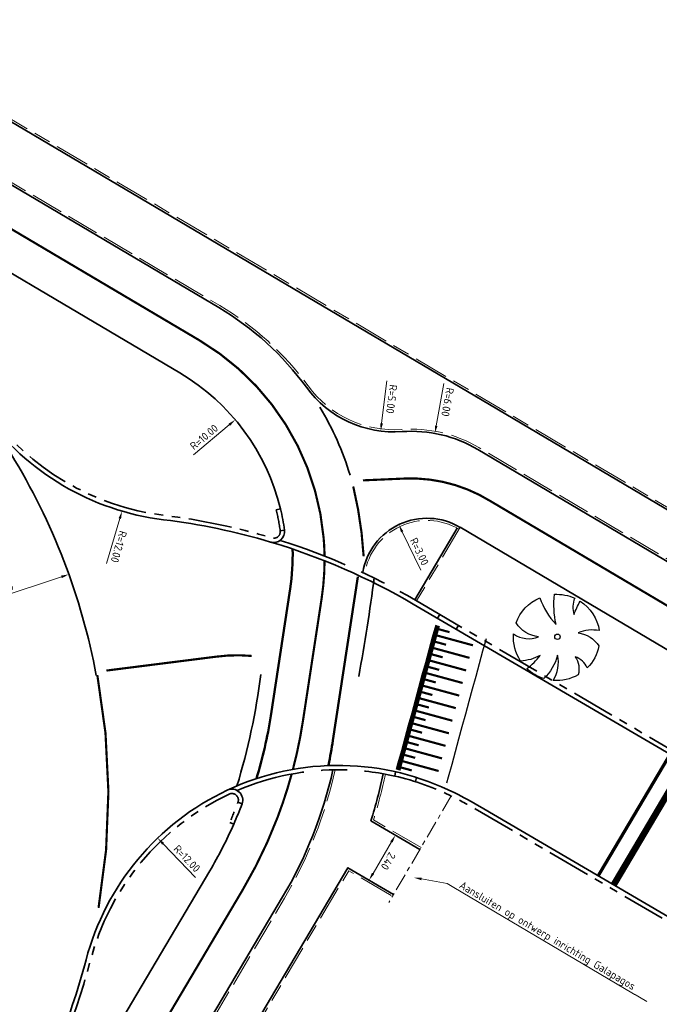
# Model space of a CAD drawing. Header units: metres. Extents: x 90561 to 91301, y 464732 to 465376.
# Tile 8 of 44: x 90859 to 90888, y 464830 to 464875. Entities that reach past the tile are written whole.
import ezdxf
from ezdxf import colors
from ezdxf.entities.mleader import LeaderData, LeaderLine
from ezdxf.math import Vec2, Vec3

# ---------------------------------------------------------------- set-up
doc = ezdxf.new("R2010")
doc.units = ezdxf.units.M
for name, pattern in [('VH-GAZONBAND_100X200', [9.5, 7.5, -2]), ('VH-OPSLUITBAND_100X200', [16, 8, -2, 4, -2]), ('VH-OPSLUITBAND_150X400', [30, 16, -4, 6, -4]), ('VH-TROTTOIRBAND_180-200', [20, 10, -2, 2, -2, 2, -2]), ('VW-1-1_STREEP', [2, 1, -1]), ('VW-270-30_STREEP', [3, 2.7, -0.3]), ('VW-30-270_STREEP', [3, 0.3, -2.7]), ('VW-5050_STREEP', [1, 0.5, -0.5]), ('XX-AFBREEK', [7, 4, -1, 1, -1])]:
    doc.linetypes.add(name, pattern=pattern)
doc.layers.add('MTD-nw-markeringen', color=7, linetype='Continuous', true_color=0xffffff)
for name, color, linetype, lineweight in [('N-WE-GR-BOOM-S', 90, 'Continuous', 25), ('N-WE-VH-KANTOPSLUITING_GAZONBAND_100X200-G', 90, 'VH-GAZONBAND_100X200', 18), ('N-WE-VH-KANTOPSLUITING_OPSLUITBAND_100X200-G', 150, 'VH-OPSLUITBAND_100X200', 18), ('N-WE-VH-KANTOPSLUITING_OPSLUITBAND_200X250-G', 150, 'VH-OPSLUITBAND_150X400', 35), ('N-WE-VH-KANTOPSLUITING_TROTTOIRBAND_180 200-G', 210, 'VH-TROTTOIRBAND_180-200', 35), ('N-WE-VH-KANTOPSLUITING_VOORKANTBAND-G', 50, 'Continuous', 35), ('N-WE-VH-KANTVERHARDING-G', 210, 'Continuous', 35), ('X-XX-AL-AFBREEKLIJN-G', 7, 'XX-AFBREEK', 18), ('X-XX-AL-M', 7, 'Continuous', 18), ('X-XX-AL-T18', 10, 'Continuous', 18)]:
    doc.layers.add(name, color=color, linetype=linetype, lineweight=lineweight)
for name, color, linetype, lineweight, true_color in [('N-WE-VW-MARKERING_DWARS_DRIEHOEK_3030-G', 7, 'VW-HAAIETAND30-L-N', 35, 0xffffff), ('N-WE-VW-MARKERING_DWARS_DRIEHOEK_5050-G', 7, 'VW-HAAIETAND50-L-N', 35, 0xffffff), ('N-WE-VW-MARKERING_DWARS_OVERSTEEK_BLOKSTREEP50-G', 7, 'VW-BLOK50-N', 50, 0xffffff), ('N-WE-VW-MARKERING_DWARS_OVERSTEEK_KANALISATIESTREEP50_010-G', 7, 'VW-5050_STREEP', 13, 0xffffff), ('N-WE-VW-MARKERING_LANGS_STREEP_11_010-G', 7, 'VW-1-1_STREEP', 13, 0xffffff), ('N-WE-VW-MARKERING_LANGS_STREEP_27030_010-G', 7, 'VW-270-30_STREEP', 13, 0xffffff), ('N-WE-VW-MARKERING_LANGS_STREEP_30270_010-G', 7, 'VW-30-270_STREEP', 13, 0xffffff), ('N-WE-VW-MARKERING_LANGS_STREEP_DOORGETROKKEN_010-G', 7, 'Continuous', 13, 0xffffff), ('N-WE-VW-MARKERING_SYMBOOL_DYNAMISCH-S', 7, 'Continuous', 25, 0xffffff)]:
    doc.layers.add(name, color=color, linetype=linetype, lineweight=lineweight, true_color=true_color)
doc.styles.add('NLCS-ISO-M200-T18', font='NLCS-ISO.ttf', dxfattribs={"height": 0.36})
doc.linetypes.add('VW-BLOK50-N', pattern='A,0,-0.5,[148,NLCS.SHX,S=1,R=0,X=-0.5,Y=0],-0.5', length=1)
doc.linetypes.add('VW-HAAIETAND30-L-N', pattern='A,0,-0.3,[150,NLCS.SHX,S=0.6,R=0,X=-0.5,Y=-0.15],-0.3', length=0.6)
doc.linetypes.add('VW-HAAIETAND50-L-N', pattern='A,0,-0.5,[150,NLCS.SHX,S=1,R=0,X=-0.625,Y=-0.25],-0.5', length=1)
doc.dimstyles.new('NLCS-M200-T18-PIJL_L2_H1', dxfattribs={"dimscale": 0.2, "dimtxt": 2.5, "dimasz": 1.8, "dimexe": 2, "dimexo": 2, "dimgap": 0.7, "dimtad": 1, "dimzin": 0, "dimdsep": 46, "dimtxsty": 'NLCS-ISO-M200-T18', "dimcen": 0, "dimdle": 2, "dimclrd": 256, "dimclre": 256, "dimclrt": 10, "dimadec": 1, "dimazin": 0, "dimtfac": 1, "dimtdec": 3, "dimtofl": 0, "dimtmove": 0, "dimatfit": 3, "dimfxl": 2, "dimfxlon": 1, "dimtfillclr": 256, "dimtolj": 1, "dimtzin": 0, "dimlwd": -1, "dimlwe": -1, "dimarcsym": 0})
doc.dimstyles.new('NLCS-M200-T18-PIJL_L2_H2', dxfattribs={"dimscale": 0.2, "dimtxt": 2.5, "dimasz": 1.8, "dimexe": 2, "dimexo": 2, "dimgap": 0.7, "dimtad": 1, "dimzin": 0, "dimdsep": 46, "dimtxsty": 'NLCS-ISO-M200-T18', "dimcen": 0, "dimdle": 2, "dimclrd": 256, "dimclre": 256, "dimclrt": 10, "dimazin": 0, "dimtfac": 1, "dimtdec": 3, "dimtofl": 0, "dimtmove": 0, "dimatfit": 3, "dimfxl": 2, "dimfxlon": 1, "dimtfillclr": 256, "dimtolj": 1, "dimtzin": 0, "dimlwd": -1, "dimlwe": -1, "dimarcsym": 0})

# ---------------------------------------------------------------- blocks, each defined once
blk = doc.blocks.new('*U117')
at = {"lineweight": 0}
h = blk.add_hatch(color=256, dxfattribs=at)
h.dxf.hatch_style = 1
edge = h.paths.add_edge_path(flags=16)
edge.add_line((0.215, 2.483), (0.192, 2.586))
edge.add_arc((1.158, 2.823), 0.995, 179.2052, 193.7848, ccw=False)
edge.add_arc((2.657, 2.804), 2.493, 170.6202, 179.2507, ccw=False)
edge.add_arc((0.571, 3.149), 0.379, 155.3501, 170.6202, ccw=False)
edge.add_arc((0.367, 3.242), 0.155, 125.107, 155.3501, ccw=False)
edge.add_arc((0.305, 3.3), 0.0736, 63.0365, 111.7672, ccw=False)
edge.add_arc((0.215, 3.201), 0.206, 14.2188, 53.1461, ccw=False)
edge.add_arc((-0.922, 2.857), 1.394, -1.7337, 16.4575, ccw=False)
edge.add_arc((-1.834, 2.762), 2.306, -4.0934, 1.3111, ccw=False)
edge.add_arc((0.012, 2.62), 0.454, 323.7435, 357.1515, ccw=False)
edge.add_arc((0.323, 2.399), 0.0732, 215.535, 319.4343, ccw=False)
edge.add_arc((0.564, 2.542), 0.354, 189.6018, 211.757, ccw=False)
edge = h.paths.add_edge_path()
edge.add_line((0.159, 3.542), (0.17, 3.558))
edge.add_arc((0.353, 3.444), 0.216, 112.6415, 147.8333, ccw=False)
edge.add_arc((0.306, 3.556), 0.0943, 56.1857, 112.6415, ccw=False)
edge.add_arc((0.174, 3.358), 0.332, 24.1727, 56.1857, ccw=False)
edge.add_arc((-0.57, 3.025), 1.147, 4.8331, 24.1727, ccw=False)
edge.add_arc((-7.638, 2.427), 8.24, 2.662, 4.8331, ccw=False)
edge.add_arc((-0.989, 2.733), 1.584, -14.7607, 2.7799, ccw=False)
edge.add_arc((-0.032, 2.474), 0.593, 322.9791, 345.8373, ccw=False)
edge.add_arc((0.295, 2.228), 0.183, 291.1123, 322.9791, ccw=False)
edge.add_arc((0.325, 2.15), 0.1, 227.5587, 291.1123, ccw=False)
edge.add_arc((0.551, 2.397), 0.435, 205.502, 227.5587, ccw=False)
edge.add_arc((1.197, 2.705), 1.151, 181.5253, 205.502, ccw=False)
edge.add_arc((4.993, 2.815), 4.948, 177.573, 181.6245, ccw=False)
edge.add_arc((1.871, 2.951), 1.823, 165.9399, 177.7005, ccw=False)
edge.add_arc((0.718, 3.24), 0.635, 151.6491, 165.9399, ccw=False)
edge = h.paths.add_edge_path()
edge.add_line((-0.433, 3.156), (-0.551, 3.178))
edge.add_line((-0.551, 3.178), (-0.55, 3.216))
edge.add_arc((0.09, 3.21), 0.64, 152.0249, 179.4735, ccw=False)
edge.add_arc((-0.197, 3.362), 0.315, 121.4743, 152.0249, ccw=False)
edge.add_arc((-0.295, 3.522), 0.128, 45.3683, 121.4743, ccw=False)
edge.add_arc((-0.54, 3.274), 0.476, 5.1526, 45.3683, ccw=False)
edge.add_arc((-1.03, 3.23), 0.968, -19.9092, 5.1526, ccw=False)
edge.add_line((-0.119, 2.9), (-0.124, 2.884))
edge.add_line((-0.124, 2.884), (-0.112, 2.879))
edge.add_arc((-0.132, 2.829), 0.0538, 12.3814, 68.1776, ccw=False)
edge.add_arc((-1.163, 2.603), 1.109, -20.0923, 12.3814, ccw=False)
edge.add_arc((-0.424, 2.332), 0.323, 304.4531, 339.9077, ccw=False)
edge.add_arc((-0.294, 2.144), 0.0936, 264.9118, 304.4531, ccw=False)
edge.add_arc((-0.292, 2.173), 0.123, 221.664, 264.9118, ccw=False)
edge.add_arc((0.128, 2.547), 0.685, 181.9531, 221.664, ccw=False)
edge.add_line((-0.557, 2.523), (-0.42, 2.558))
edge.add_line((-0.42, 2.558), (-0.41, 2.482))
edge.add_arc((0.071, 2.547), 0.485, 187.6618, 203.193)
edge.add_arc((-0.307, 2.385), 0.0737, 203.193, 279.1866)
edge.add_arc((-0.312, 2.415), 0.104, 279.1866, 344.8564)
edge.add_arc((-0.871, 2.566), 0.683, 344.8564, 360.8224)
edge.add_arc((-0.568, 2.57), 0.38, 0.8224, 25.7563)
edge.add_arc((-0.296, 2.702), 0.0777, 25.7563, 94.6895)
edge.add_line((-0.302, 2.779), (-0.355, 2.779))
edge.add_line((-0.355, 2.779), (-0.353, 2.995))
edge.add_line((-0.353, 2.995), (-0.319, 2.995))
edge.add_arc((-0.318, 3.1), 0.105, 269.4735, 323.3515)
edge.add_arc((-0.433, 3.185), 0.247, 323.3515, 369.4055)
edge.add_arc((-0.54, 3.167), 0.357, 9.4055, 25.1011)
edge.add_arc((-0.309, 3.276), 0.101, 25.1011, 155.6783)
edge.add_arc((-0.063, 3.164), 0.371, 155.6783, 181.2722)
for points in [[(-0.433, 3.156), (-0.551, 3.178), (-0.55, 3.216, -0.120343), (-0.476, 3.51, -0.134097), (-0.362, 3.631, -0.344845), (-0.205, 3.613, -0.177297), (-0.065, 3.317, -0.109791), (-0.119, 2.9), (-0.124, 2.884), (-0.112, 2.879, -0.248384), (-0.079, 2.84, -0.142649), (-0.121, 2.222, -0.155946), (-0.241, 2.066, -0.174264), (-0.303, 2.05, -0.190977), (-0.384, 2.091, -0.175027), (-0.557, 2.523), (-0.42, 2.558), (-0.41, 2.482, 0.067872), (-0.375, 2.356, 0.344296), (-0.296, 2.312, 0.294647), (-0.212, 2.387, 0.069778), (-0.188, 2.576, 0.109226), (-0.226, 2.735, 0.310188), (-0.302, 2.779), (-0.355, 2.779), (-0.353, 2.995), (-0.319, 2.995, 0.239516), (-0.234, 3.037, 0.203698), (-0.188, 3.225, 0.068592), (-0.217, 3.318, 0.640617), (-0.401, 3.317, 0.112141)], [(0.159, 3.542), (0.17, 3.558, -0.154771), (0.27, 3.643, -0.251442), (0.358, 3.634, -0.140599), (0.477, 3.494, -0.084586), (0.573, 3.121, -0.009473), (0.593, 2.81, -0.076685), (0.543, 2.329, -0.10007), (0.442, 2.117, -0.139948), (0.361, 2.057, -0.284639), (0.257, 2.076, -0.096539), (0.158, 2.21, -0.105001), (0.047, 2.675, -0.01768), (0.049, 3.025, -0.05136), (0.102, 3.394, -0.062436)], [(0.215, 2.483), (0.192, 2.586, -0.063701), (0.164, 2.836, -0.037675), (0.197, 3.21, -0.066727), (0.226, 3.307, -0.132732), (0.278, 3.369, -0.215891), (0.339, 3.366, -0.171505), (0.415, 3.252, -0.079542), (0.471, 2.814, -0.023586), (0.466, 2.597, -0.146811), (0.378, 2.351, -0.487189), (0.263, 2.356, -0.096973)]]:
    blk.add_lwpolyline(points, format="xyb", close=True, dxfattribs=at)
for points, const_width in [([(-2.944, 0.9), (3.556, 0.9)], 0.3), ([(-2.944, 0.075), (3.556, 0.075)], 0.15)]:
    blk.add_lwpolyline(points, dxfattribs=dict(at, const_width=const_width))
blk = doc.blocks.new('*U130')
for points, const_width in [([(0, 2.3), (0.3, 2.3)], 0.2), ([(0.3, 2.3), (0.9, 2.3)], 0.2), ([(0.9, 2.3), (1.5, 2.3)], 0.2), ([(1.5, 2.3), (2.1, 2.3)], 0.2), ([(2.1, 2.3), (2.7, 2.3)], 0.2), ([(2.7, 2.3), (3.3, 2.3)], 0.2), ([(3.3, 2.3), (3.9, 2.3)], 0.2), ([(3.9, 2.3), (4.5, 2.3)], 0.2), ([(4.5, 2.3), (5.1, 2.3)], 0.2), ([(5.1, 2.3), (5.7, 2.3)], 0.2), ([(5.7, 2.3), (6.3, 2.3)], 0.2), ([(6.3, 2.3), (6.9, 2.3)], 0.2), ([(0.15, 1.7), (0.15, 2.2)], 0.1), ([(0.45, 0.5), (0.45, 2.2)], 0.1), ([(0.75, 1.7), (0.75, 2.2)], 0.1), ([(1.05, 0.5), (1.05, 2.2)], 0.1), ([(1.35, 1.7), (1.35, 2.2)], 0.1), ([(1.65, 0.5), (1.65, 2.2)], 0.1), ([(1.95, 1.7), (1.95, 2.2)], 0.1), ([(2.25, 0.5), (2.25, 2.2)], 0.1), ([(2.55, 1.7), (2.55, 2.2)], 0.1), ([(2.85, 0.5), (2.85, 2.2)], 0.1), ([(3.15, 1.7), (3.15, 2.2)], 0.1), ([(3.45, 0.5), (3.45, 2.2)], 0.1), ([(3.75, 1.7), (3.75, 2.2)], 0.1), ([(4.05, 0.5), (4.05, 2.2)], 0.1), ([(4.35, 1.7), (4.35, 2.2)], 0.1), ([(4.65, 0.5), (4.65, 2.2)], 0.1), ([(4.95, 1.7), (4.95, 2.2)], 0.1), ([(5.25, 0.5), (5.25, 2.2)], 0.1), ([(5.55, 1.7), (5.55, 2.2)], 0.1), ([(5.85, 0.5), (5.85, 2.2)], 0.1), ([(6.15, 1.7), (6.15, 2.2)], 0.1), ([(6.45, 0.5), (6.45, 2.2)], 0.1), ([(6.75, 1.7), (6.75, 2.2)], 0.1)]:
    blk.add_lwpolyline(points, dxfattribs=dict(const_width=const_width))
for points in [[(0.3, 2.4), (0, 2.4)], [(0.9, 2.4), (0.3, 2.4)], [(1.5, 2.4), (0.9, 2.4)], [(2.1, 2.4), (1.5, 2.4)], [(2.7, 2.4), (2.1, 2.4)], [(3.3, 2.4), (2.7, 2.4)], [(3.9, 2.4), (3.3, 2.4)], [(4.5, 2.4), (3.9, 2.4)], [(5.1, 2.4), (4.5, 2.4)], [(5.7, 2.4), (5.1, 2.4)], [(6.3, 2.4), (5.7, 2.4)], [(6.9, 2.4), (6.3, 2.4)], [(0.3, 0), (0, 0)], [(0.9, 0), (0.3, 0)], [(1.5, 0), (0.9, 0)], [(2.1, 0), (1.5, 0)], [(2.7, 0), (2.1, 0)], [(3.3, 0), (2.7, 0)], [(3.9, 0), (3.3, 0)], [(4.5, 0), (3.9, 0)], [(5.1, 0), (4.5, 0)], [(5.7, 0), (5.1, 0)], [(6.3, 0), (5.7, 0)], [(6.9, 0), (6.3, 0)]]:
    blk.add_lwpolyline(points)
blk = doc.blocks.new('*D157')
at = {"layer": 'Defpoints', "color": 0, "transparency": 16777216}
for p in [(90866.691, 464864.157), (90863.311, 464852.643)]:
    blk.add_point(p, dxfattribs=at)
at = {"layer": 'X-XX-AL-M', "transparency": 16777216}
blk.add_line((90862.604, 464850.233), (90863.21, 464852.298), dxfattribs=at)
blk.add_solid([(90863.267, 464852.281), (90863.152, 464852.315), (90863.311, 464852.643)], dxfattribs=at)
at = {"layer": 'X-XX-AL-M', "color": 10, "transparency": 16777216, "insert": (90863.163, 464851.002), "char_height": 0.36, "attachment_point": 5, "rotation": 253.64, "style": 'NLCS-ISO-M200-T18', "bg_fill": 3, "box_fill_scale": 1.1, "bg_fill_color": 256, "bg_fill_true_color": 13158600, "bg_fill_transparency": 0}
blk.add_mtext('\\A1;R=12.00', dxfattribs=at)
blk = doc.blocks.new('*D139')
at = {"layer": 'Defpoints', "color": 0, "transparency": 16777216}
for p in [(90864.951, 464837.585), (90873.264, 464828.931)]:
    blk.add_point(p, dxfattribs=at)
at = {"layer": 'X-XX-AL-M', "transparency": 16777216}
blk.add_line((90866.691, 464835.773), (90865.2, 464837.325), dxfattribs=at)
blk.add_solid([(90865.243, 464837.367), (90865.157, 464837.284), (90864.951, 464837.585)], dxfattribs=at)
at = {"layer": 'X-XX-AL-M', "color": 10, "transparency": 16777216, "insert": (90866.301, 464836.641), "char_height": 0.36, "attachment_point": 5, "rotation": 313.8514, "style": 'NLCS-ISO-M200-T18', "bg_fill": 3, "box_fill_scale": 1.1, "bg_fill_color": 256, "bg_fill_true_color": 13158600, "bg_fill_transparency": 0}
blk.add_mtext('\\A1;R=12.00', dxfattribs=at)
blk = doc.blocks.new('*D193')
at = {"layer": 'Defpoints', "color": 0, "transparency": 16777216}
for p in [(90860.866, 464849.728), (90860.866, 464849.728), (90855.14, 464847.832)]:
    blk.add_point(p, dxfattribs=at)
at = {"layer": 'X-XX-AL-M', "transparency": 16777216}
for p, q in [((90855.482, 464847.945), (90860.524, 464849.615)), ((90860.866, 464849.728), (90860.992, 464849.348)), ((90855.14, 464847.832), (90855.266, 464847.452))]:
    blk.add_line(p, q, dxfattribs=at)
for points in [[(90860.505, 464849.672), (90860.543, 464849.558), (90860.866, 464849.728)], [(90855.463, 464848.002), (90855.5, 464847.888), (90855.14, 464847.832)]]:
    blk.add_solid(points, dxfattribs=at)
at = {"layer": 'X-XX-AL-M', "color": 10, "transparency": 16777216, "insert": (90857.902, 464849.084), "char_height": 0.36, "attachment_point": 5, "rotation": 18.3251, "style": 'NLCS-ISO-M200-T18', "bg_fill": 3, "box_fill_scale": 1.1, "bg_fill_color": 256, "bg_fill_true_color": 13158600, "bg_fill_transparency": 0}
blk.add_mtext('\\A1;6.03', dxfattribs=at)
blk = doc.blocks.new('*D228')
at = {"layer": 'Defpoints', "color": 0, "transparency": 16777216}
for p in [(90875.9, 464837.721), (90875.975, 464837.676), (90874.763, 464835.605)]:
    blk.add_point(p, dxfattribs=at)
at = {"layer": 'X-XX-AL-M', "transparency": 16777216}
for p, q in [((90875.9, 464837.721), (90875.554, 464837.923)), ((90874.869, 464835.96), (90875.718, 464837.41)), ((90874.688, 464835.649), (90874.342, 464835.851))]:
    blk.add_line(p, q, dxfattribs=at)
for points in [[(90875.77, 464837.379), (90875.666, 464837.44), (90875.9, 464837.721)], [(90874.921, 464835.929), (90874.818, 464835.99), (90874.688, 464835.649)]]:
    blk.add_solid(points, dxfattribs=at)
at = {"layer": 'X-XX-AL-M', "color": 10, "transparency": 16777216, "insert": (90875.57, 464836.523), "char_height": 0.36, "attachment_point": 5, "rotation": 239.6674, "style": 'NLCS-ISO-M200-T18', "bg_fill": 3, "box_fill_scale": 1.1, "bg_fill_color": 256, "bg_fill_true_color": 13158600, "bg_fill_transparency": 0}
blk.add_mtext('\\A1;2.40', dxfattribs=at)
blk = doc.blocks.new('*D282')
at = {"layer": 'Defpoints', "color": 0, "transparency": 16777216}
for p in [(90877.713, 464856.22), (90876.636, 464850.317)]:
    blk.add_point(p, dxfattribs=at)
at = {"layer": 'X-XX-AL-M', "transparency": 16777216}
blk.add_line((90878.132, 464858.514), (90877.777, 464856.574), dxfattribs=at)
blk.add_solid([(90877.837, 464856.563), (90877.718, 464856.585), (90877.713, 464856.22)], dxfattribs=at)
at = {"layer": 'X-XX-AL-M', "color": 10, "transparency": 16777216, "insert": (90878.302, 464857.664), "char_height": 0.36, "attachment_point": 5, "rotation": 259.6561, "style": 'NLCS-ISO-M200-T18', "bg_fill": 3, "box_fill_scale": 1.1, "bg_fill_color": 256, "bg_fill_true_color": 13158600, "bg_fill_transparency": 0}
blk.add_mtext('\\A1;R=6.00', dxfattribs=at)
blk = doc.blocks.new('*D283')
at = {"layer": 'Defpoints', "color": 0, "transparency": 16777216}
for p in [(90875.842, 464861.289), (90875.22, 464856.328)]:
    blk.add_point(p, dxfattribs=at)
at = {"layer": 'X-XX-AL-M', "transparency": 16777216}
blk.add_line((90875.51, 464858.641), (90875.265, 464856.685), dxfattribs=at)
blk.add_solid([(90875.324, 464856.677), (90875.205, 464856.692), (90875.22, 464856.328)], dxfattribs=at)
at = {"layer": 'X-XX-AL-M', "color": 10, "transparency": 16777216, "insert": (90875.727, 464857.802), "char_height": 0.36, "attachment_point": 5, "rotation": 262.8525, "style": 'NLCS-ISO-M200-T18', "bg_fill": 3, "box_fill_scale": 1.1, "bg_fill_color": 256, "bg_fill_true_color": 13158600, "bg_fill_transparency": 0}
blk.add_mtext('\\A1;R=5.00', dxfattribs=at)
blk = doc.blocks.new('*D284')
at = {"layer": 'Defpoints', "color": 0, "transparency": 16777216}
for p in [(90876.053, 464852.018), (90877.351, 464849.313)]:
    blk.add_point(p, dxfattribs=at)
at = {"layer": 'X-XX-AL-M', "transparency": 16777216}
blk.add_line((90877.062, 464849.915), (90876.209, 464851.693), dxfattribs=at)
at = {"layer": 'X-XX-AL-M', "color": 10, "transparency": 16777216, "insert": (90877.002, 464850.78), "char_height": 0.36, "attachment_point": 5, "rotation": 295.6399, "style": 'NLCS-ISO-M200-T18', "bg_fill": 3, "box_fill_scale": 1.1, "bg_fill_color": 256, "bg_fill_true_color": 13158600, "bg_fill_transparency": 0}
blk.add_mtext('\\A1;R=3.00', dxfattribs=at)
at = {"layer": 'X-XX-AL-M', "transparency": 16777216}
blk.add_solid([(90876.263, 464851.719), (90876.155, 464851.667), (90876.053, 464852.018)], dxfattribs=at)
blk = doc.blocks.new('baz_boom01')
blk.add_lwpolyline([(0.744, -0.622, -0.21749), (0.879, -1.749, -0.147185), (-0.246, -1.966, 0.215736), (-0.2, -1.21, -0.224989), (-0.758, -1.844, -0.150851), (-1.68, -1.119, 0.190296), (-0.655, -0.544, -0.129376), (-1.89, -0.727, -0.115876), (-2.026, 0.172, 0.078405), (-1.166, 0.078, -0.11516), (-1.938, 0.617, -0.166289), (-1.17, 1.649, 0.257071), (-0.544, 0.677, -0.230127), (-0.706, 1.885, -0.209158), (0.883, 1.769, 0.102084), (0.4, 0.411, -0.079219), (1.428, 1.346, -0.121905), (1.881, 0.505, 0.191542), (1.277, 0.055, -0.057002), (1.932, 0.22, -0.212153), (1.436, -1.316, 0.147861)], format="xyb", close=True)
blk.add_circle((0, 0), 0.125)
blk = doc.blocks.new('*D289')
at = {"layer": 'Defpoints', "color": 0, "transparency": 16777216}
for p in [(90868.527, 464856.851), (90860.887, 464850.398)]:
    blk.add_point(p, dxfattribs=at)
at = {"layer": 'X-XX-AL-M', "transparency": 16777216}
blk.add_line((90866.608, 464855.23), (90868.252, 464856.618), dxfattribs=at)
blk.add_solid([(90868.213, 464856.664), (90868.291, 464856.572), (90868.527, 464856.851)], dxfattribs=at)
at = {"layer": 'X-XX-AL-M', "color": 10, "transparency": 16777216, "insert": (90867.086, 464856.052), "char_height": 0.36, "attachment_point": 5, "rotation": 40.1818, "style": 'NLCS-ISO-M200-T18', "bg_fill": 3, "box_fill_scale": 1.1, "bg_fill_color": 256, "bg_fill_true_color": 13158600, "bg_fill_transparency": 0}
blk.add_mtext('\\A1;R=10.00', dxfattribs=at)

msp = doc.modelspace()

# ---------------------------------------------------------------- linework, layer by layer
at = {"layer": 'N-WE-VH-KANTOPSLUITING_GAZONBAND_100X200-G', "ltscale": 0.2, "flags": 128}
for points in [[(90912.803, 464838.271, -0.319514), (90909.452, 464837.988), (90879.742, 464855.567, 0.152798), (90876.195, 464856.402, -0.258965), (90871.881, 464858.404, 0.102126), (90867.813, 464862.103), (90825.762, 464886.984, -0.101472), (90821.328, 464891.005, 0.101472), (90817.28, 464894.676), (90815.634, 464895.65)], [(90873.126, 464840.73, -0.0795), (90870.794, 464834.822), (90860.425, 464817.31)]]:
    msp.add_lwpolyline(points, format="xyb", dxfattribs=at)
at = {"layer": 'N-WE-VH-KANTOPSLUITING_GAZONBAND_100X200-G', "ltscale": 0.2}
msp.add_arc((90877.351, 464849.313), 2.9, 59.3872, 170.9746, dxfattribs=at)
at = {"layer": 'N-WE-VH-KANTOPSLUITING_OPSLUITBAND_100X200-G', "ltscale": 0.2, "flags": 128}
for points in [[(90957.693, 464922.399), (90913.289, 464847.337), (90909.241, 464840.495), (90880.281, 464857.63), (90869.888, 464863.78), (90827.035, 464889.136, -0.101472), (90823.345, 464892.482, 0.026626), (90822.26, 464893.809), (90830.867, 464908.355)], [(90875.435, 464840.53, -0.024266), (90874.892, 464838.426), (90877.077, 464837.148)]]:
    msp.add_lwpolyline(points, format="xyb", dxfattribs=at)
for points in [[(90878.879, 464851.895), (90876.874, 464848.506)], [(90860.339, 464817.361), (90862.06, 464816.342), (90873.748, 464836.083), (90875.764, 464834.904)]]:
    msp.add_lwpolyline(points, dxfattribs=at)
at = {"layer": 'N-WE-VH-KANTOPSLUITING_OPSLUITBAND_200X250-G', "ltscale": 0.2, "flags": 128}
for points in [[(90870.593, 464851.291, -0.056537), (90876.819, 464848.537), (90877.94, 464847.881)], [(90868.612, 464839.775, -0.106139), (90873.473, 464840.729, -0.0512), (90875.866, 464840.441)]]:
    msp.add_lwpolyline(points, format="xyb", dxfattribs=at)
at = {"layer": 'N-WE-VH-KANTOPSLUITING_TROTTOIRBAND_180 200-G', "ltscale": 0.2, "flags": 128}
for points in [[(90816.289, 464890.77, 0.025002), (90815.481, 464891.323, 0.608933), (90815.025, 464891.047, 0.247362), (90820.79, 464881.676), (90848.014, 464865.568, -0.103192), (90857.123, 464857.251, 0.208781), (90865.252, 464852.445, -0.042028), (90870.212, 464851.407, 0.545652), (90870.595, 464851.736, 0.025045), (90870.413, 464852.7, 0.025045)], [(90907.394, 464834.203, -0.206293), (90899.696, 464835.151), (90877.94, 464847.881)], [(90875.866, 464840.441, -0.060543), (90878.547, 464839.483, -0.016304), (90879.682, 464838.867), (90904.734, 464824.209, 0.387352), (90912.857, 464826.186), (90914.836, 464829.126)], [(90857.322, 464822.057), (90858.404, 464823.827, 0.073221), (90861.849, 464831.922, -0.222287), (90868.242, 464839.609, -0.674422), (90868.65, 464839.231, -0.01263), (90868.272, 464838.306)]]:
    msp.add_lwpolyline(points, format="xyb", dxfattribs=at)
at = {"layer": 'N-WE-VH-KANTOPSLUITING_VOORKANTBAND-G', "ltscale": 0.2, "flags": 128}
for points in [[(90870.215, 464851.198, -0.059315), (90876.718, 464848.364), (90899.595, 464834.979, 0.412779), (90913.251, 464838.517), (90917.126, 464845.066), (90960.641, 464918.624, 0.420681), (90959.899, 464921.385), (90957.794, 464922.569)], [(90957.779, 464922.348), (90913.375, 464847.286), (90909.276, 464840.358), (90880.23, 464857.544), (90869.837, 464863.694), (90826.984, 464889.05, -0.101472), (90823.264, 464892.423, 0.027781), (90822.137, 464893.796), (90830.781, 464908.406)], [(90868.157, 464839.79, -0.114829), (90873.476, 464840.929, -0.112091), (90878.637, 464839.661, -0.016304), (90879.783, 464839.04), (90904.833, 464824.383, 0.387214), (90912.691, 464826.298), (90914.855, 464829.513, 0.014556), (90915.477, 464830.497), (90922.29, 464842.011), (90965.625, 464915.265, -0.415046), (90971.114, 464916.665), (90971.527, 464916.419)], [(90870.607, 464852.747, -0.025045), (90870.793, 464851.763, -0.545652), (90870.155, 464851.216, 0.042028), (90865.227, 464852.247, -0.208781), (90856.961, 464857.134, 0.103192), (90847.913, 464865.396), (90820.688, 464881.504, -0.37912), (90815.808, 464896.648), (90817.911, 464901.447, -0.03034), (90820.676, 464906.842), (90823.982, 464912.428)], [(90912.748, 464838.098, -0.305492), (90909.401, 464837.902), (90879.691, 464855.481, 0.152798), (90876.203, 464856.302, -0.258965), (90871.8, 464858.345, 0.102126), (90867.762, 464862.017), (90825.711, 464886.898, -0.101472), (90821.247, 464890.946, 0.101472), (90817.229, 464894.589), (90815.601, 464895.553)], [(90870.155, 464851.216, -0.000526), (90870.215, 464851.198)], [(90873.023, 464840.729, -0.079201), (90870.708, 464834.873), (90860.339, 464817.361)], [(90875.336, 464840.548, -0.02513), (90874.773, 464838.38), (90877.026, 464837.061)], [(90858.233, 464823.931), (90858.233, 464823.931, 0.073221), (90861.656, 464831.973, -0.222287), (90868.157, 464839.79, -0.674422), (90868.837, 464839.16, -0.01263), (90868.455, 464838.225, -0.01263)]]:
    msp.add_lwpolyline(points, format="xyb", dxfattribs=at)
for points in [[(90870.413, 464852.7), (90870.607, 464852.747)], [(90878.741, 464851.858), (90876.787, 464848.556)], [(90870.595, 464851.736), (90870.793, 464851.763)], [(90877.839, 464847.708), (90877.94, 464847.881)], [(90878.702, 464847.203), (90878.803, 464847.376)], [(90875.91, 464840.636), (90875.866, 464840.441)], [(90876.877, 464840.375), (90876.817, 464840.184)], [(90868.65, 464839.231), (90868.837, 464839.16)], [(90868.272, 464838.306), (90868.455, 464838.225)], [(90860.476, 464817.396), (90862.025, 464816.479), (90873.713, 464836.219), (90875.814, 464834.99)]]:
    msp.add_lwpolyline(points, dxfattribs=at)
at = {"layer": 'N-WE-VH-KANTOPSLUITING_VOORKANTBAND-G'}
msp.add_arc((90877.351, 464849.313), 3, 59.3872, 170.4203, dxfattribs=at)
at = {"layer": 'N-WE-VH-KANTVERHARDING-G', "ltscale": 0.2, "flags": 128}
for points in [[(90870.607, 464852.747, 0.20257), (90865.979, 464859.005), (90823.929, 464883.886, -0.101472), (90818.423, 464888.879, 0.072196), (90816.41, 464890.929)], [(90868.455, 464838.225, -0.030275), (90867.35, 464836.072), (90858.601, 464821.295)]]:
    msp.add_lwpolyline(points, format="xyb", dxfattribs=at)
msp.add_lwpolyline([(90878.879, 464851.895), (90906.704, 464835.431)], dxfattribs=at)
at = {"layer": 'N-WE-VW-MARKERING_DWARS_DRIEHOEK_3030-G', "flags": 128}
msp.add_lwpolyline([(90873.81, 464854.302, 0.063682), (90872.412, 464857.428)], format="xyb", dxfattribs=at)
at = {"layer": 'N-WE-VW-MARKERING_DWARS_DRIEHOEK_5050-G', "flags": 128}
for points in [[(90862.127, 464845.079, 0.091774), (90858.203, 464855.271, 0.078224)], [(90874.21, 464845.03, 0.012804), (90874.925, 464849.588, 0.078224)], [(90869.705, 464845.119, -0.04198), (90868.604, 464839.99, 0.078224)]]:
    msp.add_lwpolyline(points, format="xyb", dxfattribs=at)
at = {"layer": 'N-WE-VW-MARKERING_DWARS_OVERSTEEK_BLOKSTREEP50-G', "flags": 128}
for points in [[(90869.501, 464840.326, 0.036553), (90870.159, 464843.209), (90871.052, 464849.066, 0.044762), (90871.166, 464850.894, 0.044762)], [(90872.814, 464840.947, 0.014648), (90873.022, 464842.085), (90874.171, 464849.615)]]:
    msp.add_lwpolyline(points, format="xyb", dxfattribs=at)
at = {"layer": 'N-WE-VW-MARKERING_DWARS_OVERSTEEK_KANALISATIESTREEP50_010-G', "flags": 128}
msp.add_lwpolyline([(90872.592, 464851.426, 0.1, 0.1, 0.094044), (90871.402, 464855.643, 0, 0, 0)], format="xyseb", dxfattribs=at)
at = {"layer": 'N-WE-VW-MARKERING_DWARS_OVERSTEEK_KANALISATIESTREEP50_010-G', "const_width": 0.1, "flags": 128}
for points in [[(90874.436, 464850.557, 0.045034), (90873.957, 464853.777, 0.063156)], [(90871.177, 464840.736, 0.026386), (90871.642, 464842.983), (90872.503, 464848.627, 0.036911), (90872.637, 464850.354)]]:
    msp.add_lwpolyline(points, format="xyb", dxfattribs=at)
at = {"layer": 'N-WE-VW-MARKERING_LANGS_STREEP_11_010-G', "const_width": 0.1, "flags": 128}
msp.add_lwpolyline([(90862.176, 464845.089, -0.089915), (90862.231, 464834.368, -0.089915)], format="xyb", dxfattribs=at)
at = {"layer": 'N-WE-VW-MARKERING_LANGS_STREEP_27030_010-G', "const_width": 0.1, "flags": 128}
for points in [[(90871.402, 464855.643, 0.144455), (90866.87, 464860.511), (90864.289, 464862.038)], [(90874.4, 464854.058), (90876.298, 464854.141, -0.151184), (90880.28, 464853.099), (90882.862, 464851.572)], [(90872.636, 464850.57, 0.018254), (90872.592, 464851.426, 0.023169)], [(90867.328, 464832.599), (90868.856, 464835.181, 0.042922), (90870.473, 464838.539, 0.024148), (90871.123, 464840.535)]]:
    msp.add_lwpolyline(points, format="xyb", dxfattribs=at)
at = {"layer": 'N-WE-VW-MARKERING_LANGS_STREEP_30270_010-G', "const_width": 0.1, "flags": 128}
for points in [[(90864.289, 464862.038), (90827.402, 464883.864)], [(90905.198, 464838.355), (90882.862, 464851.572)], [(90824.416, 464760.123), (90867.328, 464832.599)]]:
    msp.add_lwpolyline(points, dxfattribs=at)
at = {"layer": 'N-WE-VW-MARKERING_LANGS_STREEP_DOORGETROKKEN_010-G', "const_width": 0.1, "flags": 128}
msp.add_lwpolyline([(90869.28, 464845.973, 0.056717), (90867.635, 464845.937), (90862.594, 464845.299)], format="xyb", dxfattribs=at)
at = {"layer": 'X-XX-AL-AFBREEKLIJN-G', "ltscale": 0.2}
msp.add_lwpolyline([(90878.466, 464839.523), (90875.599, 464834.623)], dxfattribs=at)

# ---------------------------------------------------------------- block references
at = {"layer": 'MTD-nw-markeringen', "rotation": 239.3872096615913}
msp.add_blockref('*U117', (90886.983, 464838.948), dxfattribs=at)
at = {"layer": 'N-WE-GR-BOOM-S', "rotation": 50.87910539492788}
msp.add_blockref('baz_boom01', (90883.36, 464846.853), dxfattribs=at)
at = {"layer": 'N-WE-VW-MARKERING_SYMBOOL_DYNAMISCH-S', "lineweight": 0, "rotation": 74.74373096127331}
msp.add_blockref('*U130', (90878.254, 464840.108), dxfattribs=at)

# ---------------------------------------------------------------- next in the draw order: dimensions: what is measured, and where the dimension line sits
at = {"layer": 'X-XX-AL-M'}
for center, mpoint, dimstyle, picture, middle in [((90866.691, 464864.157), (90863.311, 464852.643), 'NLCS-M200-T18-PIJL_L2_H2', '*D157', (90863.163, 464851.002)), ((90876.636, 464850.317), (90877.713, 464856.22), 'NLCS-M200-T18-PIJL_L2_H1', '*D282', (90878.302, 464857.664))]:
    dim = msp.add_radius_dim(center=center, mpoint=mpoint, dimstyle=dimstyle, override={"dimpost": 'R=<>', "dimtfill": 1}, dxfattribs=at)
    dim.commit()
    dim.dimension.update_dxf_attribs({"geometry": picture, "text_midpoint": middle})
for center, mpoint, dimstyle, picture, middle in [((90875.842, 464861.289), (90875.22, 464856.328), 'NLCS-M200-T18-PIJL_L2_H1', '*D283', (90875.41, 464857.842)), ((90873.264, 464828.931), (90864.951, 464837.585), 'NLCS-M200-T18-PIJL_L2_H2', '*D139', (90866.07, 464836.42))]:
    dim = msp.add_radius_dim(center=center, mpoint=mpoint, dimstyle=dimstyle, override={"dimpost": 'R=<>', "dimtfill": 1}, dxfattribs=at)
    dim.commit()
    dim.dimension.update_dxf_attribs({"geometry": picture, "text_midpoint": middle, "dimtype": 164})
for p1, p2, distance, dimstyle, picture, middle in [((90855.14, 464847.832), (90860.866, 464849.728), 0, 'NLCS-M200-T18-PIJL_L2_H2', '*D193', (90857.902, 464849.084)), ((90874.763, 464835.605), (90875.975, 464837.676), 0.088, 'NLCS-M200-T18-PIJL_L2_H1', '*D228', (90875.57, 464836.523))]:
    dim = msp.add_aligned_dim(p1=p1, p2=p2, distance=distance, dimstyle=dimstyle, override={"dimtfill": 1}, dxfattribs=at)
    dim.commit()
    dim.dimension.update_dxf_attribs({"geometry": picture, "text_midpoint": middle})

# ---------------------------------------------------------------- next in the draw order: leaders
at = {"layer": 'X-XX-AL-T18'}
ml = msp.add_multileader_mtext('Standard', dxfattribs=at)
ml.set_content('Aansluiten op ontwerp inrichting Galapagos', color=256, style='NLCS-ISO-M200-T18')
ml.set_leader_properties(color=256, linetype='ByLayer', lineweight=-1)
ml.build(insert=Vec2(0, 0))
ml.multileader.update_dxf_attribs({"text_left_attachment_type": 5, "text_right_attachment_type": 5, "dogleg_length": 0.36, "arrow_head_size": 0.36})
ctx = ml.context
ctx.base_point, ctx.char_height, ctx.arrow_head_size, ctx.landing_gap_size, ctx.plane_origin, ctx.plane_x_axis, ctx.plane_y_axis = Vec3(90878.591, 464835.313), 0.36, 0.36, 0.18, Vec3(90876.745, 464835.764), Vec3(0.860628, -0.509234), Vec3(0.509234, 0.860628)
ctx.left_attachment, ctx.right_attachment = 5, 5
notes = []
notes.append((ctx, [(0, (1, 1, 0), (90878.281, 464835.497), (0.860628, -0.509234), 0.36, [(0, [(90876.745, 464835.764)], 0, [])])]))
ctx.mtext.insert, ctx.mtext.text_direction, ctx.mtext.rotation, ctx.mtext.flow_direction = Vec3(90878.985, 464835.624), Vec3(0.860628, -0.509234), 5.748891, 5
ctx.mtext.has_bg_fill, ctx.mtext.bg_color, ctx.mtext.bg_scale_factor, ctx.mtext.bg_transparency, ctx.mtext.use_window_bg_color = 1, -1027028792, 1.5, 0, 1
for ctx, leaders in notes:
    for number, flags, end, landing, length, lines in leaders:
        leader = LeaderData()
        leader.index, (leader.has_last_leader_line, leader.has_dogleg_vector, leader.attachment_direction) = number, flags
        leader.last_leader_point, leader.dogleg_vector, leader.dogleg_length = Vec3(end), Vec3(landing), length
        for number, points, colour, breaks in lines:
            line = LeaderLine()
            line.index, line.vertices, line.color, line.breaks = number, Vec3.list(points), colors.encode_raw_color(colour), breaks
            leader.lines.append(line)
        ctx.leaders.append(leader)

# ---------------------------------------------------------------- next in the draw order: dimensions: what is measured, and where the dimension line sits
at = {"layer": 'X-XX-AL-M'}
for center, mpoint, picture, middle in [((90860.887, 464850.398), (90868.527, 464856.851), '*D289', (90867.292, 464855.808)), ((90877.351, 464849.313), (90876.053, 464852.018), '*D284', (90876.713, 464850.642))]:
    dim = msp.add_radius_dim(center=center, mpoint=mpoint, dimstyle='NLCS-M200-T18-PIJL_L2_H1', override={"dimpost": 'R=<>', "dimtfill": 1}, dxfattribs=at)
    dim.commit()
    dim.dimension.update_dxf_attribs({"geometry": picture, "text_midpoint": middle, "dimtype": 164})

doc.saveas('drawing.dxf')
